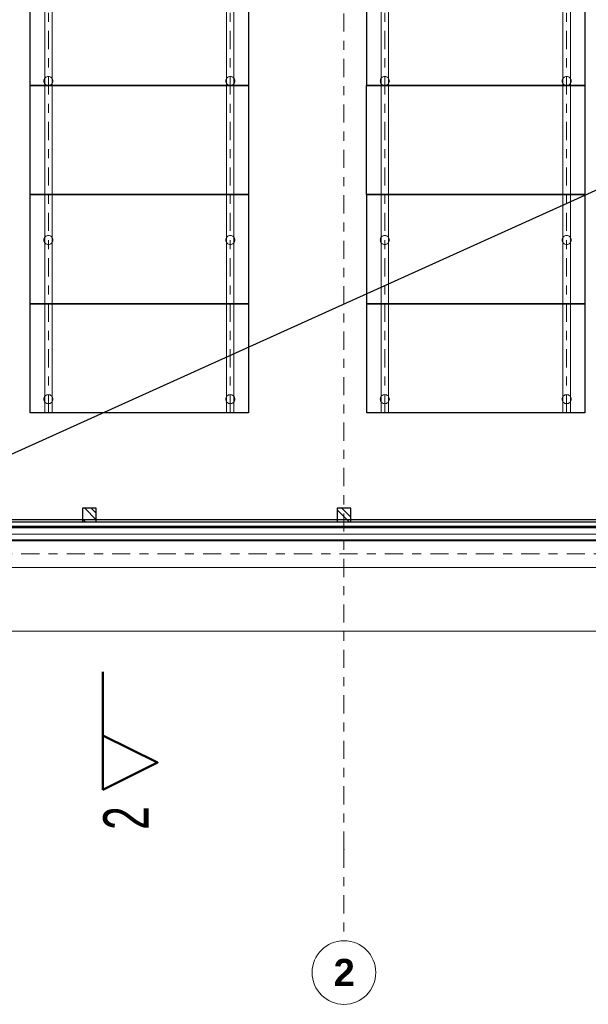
# Model space of a CAD drawing. Header units: metres. Extents: x -3.3 to 34.5, y -5.3 to 16.4.
# Tile 2 of 12: x 2 to 8.3, y -5.3 to 5.5. Entities that reach past the tile are written whole.
import ezdxf

# ---------------------------------------------------------------- set-up
doc = ezdxf.new("R2010")
doc.units = ezdxf.units.M
doc.header["$MEASUREMENT"] = 0
doc.set_wipeout_variables(frame=1)
for name, pattern in [('Achse', [0.4, 0.2, -0.1, 0, -0.1]), ('Raster', [0.4, 0.2, -0.1, 0, -0.1]), ('Untersicht', [0.2, 0.15, -0.05]), ('Wipeout_Contour', [1, 0, -1])]:
    doc.linetypes.add(name, pattern=pattern)
for name, color, linetype in [('10 Fassade', 7, 'Continuous'), ('85 Marker Schnitt.Marker', 7, 'Continuous'), ('Neubau_10 Stütze', 7, 'Continuous'), ('Neubau_20 Decke Aufbau', 7, 'Continuous'), ('Neubau_20 Decke Roh', 7, 'Continuous'), ('Neubau_20 Träger', 7, 'Continuous'), ('Neubau_70 Lüftung', 7, 'Continuous'), ('Neubau_86 Achsraster', 7, 'Continuous'), ('Neubau_93 1_100 Bemaßung', 7, 'Continuous')]:
    doc.layers.add(name, color=color, linetype=linetype)
doc.styles.add('ERSTELLTER_STIL_1', font='GOTHIC.TTF', dxfattribs={"width": 0.7})
doc.styles.add('ERSTELLTER_STIL_2', font='arialbd.ttf')
doc.styles.add('ERSTELLTER_STIL_3', font='arial.ttf')
doc.dimstyles.new('ERSTELLTER_STIL__1', dxfattribs={"dimtxt": 0.25, "dimasz": 0.190285, "dimexe": 0.18, "dimexo": 0.5, "dimgap": 0, "dimtad": 1, "dimzin": 0, "dimdsep": 46, "dimtxsty": 'ERSTELLTER_STIL_1', "dimblk": 'ARROWHEAD_6', "dimblk1": 'ARROWHEAD_6', "dimblk2": 'ARROWHEAD_6', "dimcen": 0.09, "dimclrd": 7, "dimclre": 7, "dimclrt": 7, "dimazin": 0, "dimtfac": 1, "dimtdec": 4, "dimtmove": 0, "dimatfit": 3, "dimfxl": 1, "dimtolj": 1, "dimtzin": 0, "dimarcsym": 0})
doc.dimstyles.new('ERSTELLTER_STIL__2', dxfattribs={"dimtxt": 0.25, "dimasz": 0.190285, "dimexe": 0.18, "dimexo": 0.5, "dimgap": 0, "dimtad": 1, "dimtih": 1, "dimtoh": 1, "dimzin": 0, "dimdsep": 46, "dimtxsty": 'ERSTELLTER_STIL_1', "dimblk": 'ARROWHEAD_6', "dimblk1": 'ARROWHEAD_6', "dimblk2": 'ARROWHEAD_6', "dimcen": 0.09, "dimclrd": 7, "dimclre": 7, "dimclrt": 7, "dimazin": 0, "dimtfac": 1, "dimtdec": 4, "dimtmove": 0, "dimatfit": 3, "dimfxl": 1, "dimtolj": 1, "dimtzin": 0, "dimarcsym": 0})
doc.dimstyles.new('ERSTELLTER_STIL__3', dxfattribs={"dimtxt": 0.25, "dimasz": 0.190285, "dimexe": 0.18, "dimexo": 0.5, "dimgap": 0, "dimtad": 1, "dimtih": 1, "dimtoh": 1, "dimzin": 0, "dimdsep": 46, "dimtxsty": 'ERSTELLTER_STIL_3', "dimblk": 'ARROWHEAD_6', "dimblk1": 'ARROWHEAD_6', "dimblk2": 'ARROWHEAD_6', "dimcen": 0.09, "dimclrd": 7, "dimclre": 7, "dimclrt": 7, "dimazin": 0, "dimtfac": 1, "dimtdec": 4, "dimtmove": 0, "dimatfit": 3, "dimfxl": 1, "dimtolj": 1, "dimtzin": 0, "dimarcsym": 0})
pattern_1 = [(135, (0, 0), (0.106066, 0.106066), []), (135, (-0.03536, -0.03536), (0.106066, 0.106066), [])]

# ---------------------------------------------------------------- blocks, each defined once
blk = doc.blocks.new('ARROWHEAD_6')
at = {"color": 0, "linetype": 'Continuous', "lineweight": 0}
for p, q in [((0, 0), (-1, 0)), ((-0.5, -0.5), (0.5, 0.5))]:
    blk.add_line(p, q, dxfattribs=at)
blk = doc.blocks.new('*D22')
at = {"layer": 'Neubau_93 1_100 Bemaßung', "color": 7, "linetype": 'Continuous', "lineweight": 13, "transparency": 16777216}
for p, q in [((0, -1.39), (0, -0.702)), ((29.8, -1.39), (29.8, -0.702)), ((0.1, -1.102), (-0.1, -1.302)), ((29.7, -1.302), (29.9, -1.102)), ((-0.15, -1.202), (0, -1.202)), ((0, -1.202), (29.8, -1.202)), ((29.8, -1.202), (29.95, -1.202))]:
    blk.add_line(p, q, dxfattribs=at)
at = {"layer": 'Neubau_93 1_100 Bemaßung', "color": 7, "lineweight": 13, "transparency": 16777216, "insert": (14.592, -1.182), "char_height": 0.25, "attachment_point": 7, "style": 'ERSTELLTER_STIL_1'}
blk.add_mtext('\\A1;29,80', dxfattribs=at)
blk = doc.blocks.new('*D23')
at = {"layer": 'Neubau_93 1_100 Bemaßung', "color": 7, "linetype": 'Continuous', "lineweight": 13, "transparency": 16777216}
for p, q in [((0, 14.067), (0, 14.755)), ((5.6, 14.067), (5.6, 14.755)), ((0.1, 14.667), (-0.1, 14.467)), ((5.7, 14.667), (5.5, 14.467)), ((-0.15, 14.567), (0, 14.567))]:
    blk.add_line(p, q, dxfattribs=at)
at = {"color": 254, "linetype": 'Wipeout_Contour', "lineweight": 0, "ltscale": 60.061066, "transparency": 16777216}
blk.add_wipeout([(2.416, 14.567), (3.184, 14.567), (3.184, 14.917), (2.416, 14.917)], dxfattribs=at).dxf.layer = 'Neubau_93 1_100 Bemaßung'
at = {"layer": 'Neubau_93 1_100 Bemaßung', "color": 7, "linetype": 'Continuous', "lineweight": 13, "transparency": 16777216}
blk.add_line((0, 14.567), (5.6, 14.567), dxfattribs=at)
at = {"layer": 'Neubau_93 1_100 Bemaßung', "color": 7, "lineweight": 13, "transparency": 16777216, "insert": (2.466, 14.617), "char_height": 0.25, "attachment_point": 7, "style": 'ERSTELLTER_STIL_3'}
blk.add_mtext('\\A1;5,60', dxfattribs=at)
blk = doc.blocks.new('*D24')
at = {"layer": 'Neubau_93 1_100 Bemaßung', "color": 7, "linetype": 'Continuous', "lineweight": 13, "transparency": 16777216}
for p, q in [((5.6, 14.067), (5.6, 14.755)), ((11.2, 14.067), (11.2, 14.755)), ((5.7, 14.667), (5.5, 14.467)), ((11.3, 14.667), (11.1, 14.467))]:
    blk.add_line(p, q, dxfattribs=at)
at = {"color": 254, "linetype": 'Wipeout_Contour', "lineweight": 0, "ltscale": 67.884067, "transparency": 16777216}
blk.add_wipeout([(8.016, 14.567), (8.784, 14.567), (8.784, 14.917), (8.016, 14.917)], dxfattribs=at).dxf.layer = 'Neubau_93 1_100 Bemaßung'
at = {"layer": 'Neubau_93 1_100 Bemaßung', "color": 7, "linetype": 'Continuous', "lineweight": 13, "transparency": 16777216}
blk.add_line((5.6, 14.567), (11.2, 14.567), dxfattribs=at)
at = {"layer": 'Neubau_93 1_100 Bemaßung', "color": 7, "lineweight": 13, "transparency": 16777216, "insert": (8.066, 14.617), "char_height": 0.25, "attachment_point": 7, "style": 'ERSTELLTER_STIL_3'}
blk.add_mtext('\\A1;5,60', dxfattribs=at)
blk = doc.blocks.new('*D27')
at = {"layer": 'Neubau_93 1_100 Bemaßung', "color": 7, "linetype": 'Continuous', "lineweight": 13, "transparency": 16777216}
for p, q in [((1.2, 12.139), (1.2, 12.826)), ((2.349, 12.139), (2.349, 12.826)), ((1.3, 12.739), (1.1, 12.538)), ((2.449, 12.739), (2.249, 12.538)), ((1.05, 12.639), (1.2, 12.639)), ((1.2, 12.639), (2.349, 12.639)), ((2.349, 12.639), (4.349, 12.639))]:
    blk.add_line(p, q, dxfattribs=at)
at = {"layer": 'Neubau_93 1_100 Bemaßung', "color": 7, "lineweight": 13, "transparency": 16777216, "insert": (1.535, 12.659), "char_height": 0.25, "attachment_point": 7, "style": 'ERSTELLTER_STIL_1'}
blk.add_mtext('\\A1;1,15', dxfattribs=at)
blk = doc.blocks.new('*D28')
at = {"layer": 'Neubau_93 1_100 Bemaßung', "color": 7, "linetype": 'Continuous', "lineweight": 13, "transparency": 16777216}
for p, q in [((4.349, 12.139), (4.349, 12.826)), ((2.449, 12.739), (2.249, 12.538)), ((4.449, 12.739), (4.249, 12.538)), ((2.349, 12.639), (4.349, 12.639)), ((4.349, 12.639), (6.049, 12.639))]:
    blk.add_line(p, q, dxfattribs=at)
at = {"layer": 'Neubau_93 1_100 Bemaßung', "color": 7, "lineweight": 13, "transparency": 16777216, "insert": (3.11, 12.659), "char_height": 0.25, "attachment_point": 7, "style": 'ERSTELLTER_STIL_1'}
blk.add_mtext('\\A1;2,00', dxfattribs=at)
blk = doc.blocks.new('*D29')
at = {"layer": 'Neubau_93 1_100 Bemaßung', "color": 7, "linetype": 'Continuous', "lineweight": 13, "transparency": 16777216}
for p, q in [((4.449, 12.739), (4.249, 12.538)), ((6.149, 12.739), (5.949, 12.538)), ((4.349, 12.639), (6.049, 12.639))]:
    blk.add_line(p, q, dxfattribs=at)
at = {"layer": 'Neubau_93 1_100 Bemaßung', "color": 7, "lineweight": 13, "transparency": 16777216, "insert": (4.96, 12.659), "char_height": 0.25, "attachment_point": 7, "style": 'ERSTELLTER_STIL_1'}
blk.add_mtext('\\A1;1,70', dxfattribs=at)
blk = doc.blocks.new('*D30')
at = {"layer": 'Neubau_93 1_100 Bemaßung', "color": 7, "linetype": 'Continuous', "lineweight": 13, "transparency": 16777216}
for p, q in [((6.049, 12.139), (6.049, 12.826)), ((8.049, 12.139), (8.049, 12.826)), ((6.149, 12.739), (5.949, 12.538)), ((8.149, 12.739), (7.949, 12.538)), ((4.349, 12.639), (6.049, 12.639)), ((6.049, 12.639), (8.049, 12.639))]:
    blk.add_line(p, q, dxfattribs=at)
at = {"layer": 'Neubau_93 1_100 Bemaßung', "color": 7, "lineweight": 13, "transparency": 16777216, "insert": (6.81, 12.659), "char_height": 0.25, "attachment_point": 7, "style": 'ERSTELLTER_STIL_1'}
blk.add_mtext('\\A1;2,00', dxfattribs=at)
blk = doc.blocks.new('*D31')
at = {"layer": 'Neubau_93 1_100 Bemaßung', "color": 7, "linetype": 'Continuous', "lineweight": 13, "transparency": 16777216}
for p, q in [((8.049, 12.139), (8.049, 12.826)), ((9.749, 12.139), (9.749, 12.826)), ((8.149, 12.739), (7.949, 12.538)), ((9.849, 12.739), (9.649, 12.538)), ((8.049, 12.639), (9.749, 12.639))]:
    blk.add_line(p, q, dxfattribs=at)
at = {"layer": 'Neubau_93 1_100 Bemaßung', "color": 7, "lineweight": 13, "transparency": 16777216, "insert": (8.66, 12.659), "char_height": 0.25, "attachment_point": 7, "style": 'ERSTELLTER_STIL_1'}
blk.add_mtext('\\A1;1,70', dxfattribs=at)

msp = doc.modelspace()

# ---------------------------------------------------------------- hatches: boundary and pattern name
at = {"layer": '10 Fassade', "linetype": 'Continuous', "lineweight": 0, "true_color": 0x000000}
msp.add_hatch(color=18, dxfattribs=at).paths.add_polyline_path([(0.041, -0.062), (29.812, -0.062), (29.812, 13.262), (0.041, 13.262), (0.041, 13.25), (29.8, 13.25), (29.8, -0.05), (0.041, -0.05)])
at = {"layer": 'Neubau_10 Stütze', "linetype": 'Continuous', "lineweight": 0, "true_color": 0x000000}
h = msp.add_hatch(dxfattribs=at)
h.set_pattern_fill('METALL_STAHL', color=18, style=0, pattern_type=2)
h.set_pattern_definition(pattern_1)
h.paths.add_polyline_path([(2.725, 0), (2.875, 0), (2.875, 0.15), (2.725, 0.15)])
h = msp.add_hatch(dxfattribs=at)
h.set_pattern_fill('METALL_STAHL', color=18, style=0, pattern_type=2)
h.set_pattern_definition(pattern_1)
h.paths.add_polyline_path([(5.525, 0), (5.675, 0), (5.675, 0.15), (5.525, 0.15)])

# ---------------------------------------------------------------- linework, layer by layer
at = {"layer": '10 Fassade', "color": 7, "linetype": 'Continuous', "lineweight": 35}
for p, q in [((29.8, -0.05), (0.041, -0.05)), ((29.812, -0.062), (0.041, -0.062))]:
    msp.add_line(p, q, dxfattribs=at)
at = {"layer": '10 Fassade', "color": 7, "linetype": 'Untersicht', "lineweight": 18, "flags": 128}
for points in [[(29.8, -0.05), (0.041, -0.05)], [(29.8, -0.05), (0.041, -0.05)], [(29.8, -0.05), (0.041, -0.05)], [(29.8, -0.05), (0.041, -0.05)], [(29.8, -0.05), (0.041, -0.05)], [(29.8, -0.05), (0.041, -0.05)], [(29.8, -0.05), (0.041, -0.05)], [(29.8, -0.05), (0.041, -0.05)], [(29.8, -0.05), (0.041, -0.05)], [(29.8, -0.05), (0.041, -0.05)], [(29.8, -0.05), (0.041, -0.05)], [(29.809, -0.059), (0.041, -0.059)], [(29.809, -0.059), (0.041, -0.059)], [(29.809, -0.059), (0.041, -0.059)], [(29.809, -0.059), (0.041, -0.059)], [(29.809, -0.059), (0.041, -0.059)], [(29.809, -0.059), (0.041, -0.059)], [(29.809, -0.059), (0.041, -0.059)], [(29.809, -0.059), (0.041, -0.059)], [(29.809, -0.059), (0.041, -0.059)], [(29.809, -0.059), (0.041, -0.059)], [(0.041, -0.062), (29.812, -0.062)], [(29.884, -0.134), (0.041, -0.134)], [(29.884, -0.134), (0.041, -0.134)], [(29.884, -0.134), (0.041, -0.134)], [(29.884, -0.134), (0.041, -0.134)], [(29.884, -0.134), (0.041, -0.134)], [(29.884, -0.134), (0.041, -0.134)], [(29.884, -0.134), (0.041, -0.134)], [(29.884, -0.134), (0.041, -0.134)], [(29.884, -0.134), (0.041, -0.134)], [(29.884, -0.134), (0.041, -0.134)]]:
    msp.add_lwpolyline(points, dxfattribs=at)
at = {"layer": '10 Fassade', "color": 7, "linetype": 'Continuous', "lineweight": 18, "flags": 128}
for points in [[(29.8, -0.05), (0.041, -0.05)], [(29.8, -0.05), (0.041, -0.05)], [(29.8, -0.05), (0.041, -0.05)], [(29.809, -0.059), (0.041, -0.059)], [(29.809, -0.059), (0.041, -0.059)], [(29.809, -0.059), (0.041, -0.059)], [(29.884, -0.134), (0.041, -0.134)], [(29.884, -0.134), (0.041, -0.134)], [(29.884, -0.134), (0.041, -0.134)], [(29.884, -0.134), (0.041, -0.134)]]:
    msp.add_lwpolyline(points, dxfattribs=at)
at = {"layer": 'Neubau_10 Stütze', "color": 7, "linetype": 'Continuous', "lineweight": 18, "flags": 128}
for points in [[(2.299, 4.85, 0.414214), (2.349, 4.8, 0.414214), (2.399, 4.85, 0.414214), (2.349, 4.9, 0.414214)], [(4.299, 4.85, 0.414214), (4.349, 4.8, 0.414214), (4.399, 4.85, 0.414214), (4.349, 4.9, 0.414214)], [(5.999, 4.85, 0.414214), (6.049, 4.8, 0.414214), (6.099, 4.85, 0.414214), (6.049, 4.9, 0.414214)], [(7.999, 4.85, 0.414214), (8.049, 4.8, 0.414214), (8.099, 4.85, 0.414214), (8.049, 4.9, 0.414214)], [(5.999, 3.1, 0.414214), (6.049, 3.05, 0.414214), (6.099, 3.1, 0.414214), (6.049, 3.15, 0.414214)], [(5.999, 1.35, 0.414214), (6.049, 1.3, 0.414214), (6.099, 1.35, 0.414214), (6.049, 1.4, 0.414214)]]:
    msp.add_lwpolyline(points, format="xyb", close=True, dxfattribs=at)
at = {"layer": 'Neubau_10 Stütze', "color": 7, "linetype": 'Continuous', "lineweight": 25, "flags": 128}
for points in [[(2.725, 0), (2.875, 0), (2.875, 0.15), (2.725, 0.15)], [(5.525, 0), (5.675, 0), (5.675, 0.15), (5.525, 0.15)]]:
    msp.add_lwpolyline(points, close=True, dxfattribs=at)
at = {"layer": 'Neubau_20 Decke Aufbau', "color": 7, "linetype": 'Continuous', "lineweight": 25, "flags": 128}
for points in [[(29.95, 13.4), (-0.15, -0.2)], [(-0.15, -0.2), (29.95, -0.2)]]:
    msp.add_lwpolyline(points, dxfattribs=at)
at = {"layer": 'Neubau_20 Decke Roh', "color": 7, "linetype": 'Continuous', "lineweight": 25, "flags": 128}
msp.add_lwpolyline([(29.95, 4.6), (29.95, -0.2), (-0.15, -0.2)], dxfattribs=at)
at = {"layer": 'Neubau_20 Träger', "color": 7, "linetype": 'Continuous', "lineweight": 18}
for p, q in [((6.008, 1.2), (6.008, 12)), ((6.09, 1.2), (6.09, 12)), ((2.39, 1.2), (2.308, 1.2)), ((4.39, 1.2), (4.308, 1.2)), ((6.09, 1.2), (6.008, 1.2)), ((8.09, 1.2), (8.008, 1.2)), ((-0.45, -0.2), (30.25, -0.2)), ((-0.15, -0.2), (29.95, -0.2)), ((-0.15, -0.21), (29.95, -0.21)), ((-0.45, -0.5), (30.25, -0.5))]:
    msp.add_line(p, q, dxfattribs=at)
at = {"layer": 'Neubau_20 Träger', "color": 7, "linetype": 'Achse', "lineweight": 13}
for p, q in [((6.049, 1.2), (6.049, 12)), ((-0.15, -0.205), (29.95, -0.205)), ((-0.45, -0.35), (30.25, -0.35))]:
    msp.add_line(p, q, dxfattribs=at)
at = {"layer": 'Neubau_70 Lüftung', "color": 7, "linetype": 'Continuous', "lineweight": 25, "flags": 128}
for points in [[(2.15, 4.8), (2.15, 6)], [(4.55, 6), (4.55, 4.8)], [(5.85, 4.8), (5.85, 6)], [(8.25, 6), (8.25, 4.8)], [(2.149, 3.6), (2.149, 4.8)], [(2.149, 4.8), (4.549, 4.8)], [(4.55, 4.8), (2.15, 4.8)], [(4.549, 4.8), (4.549, 3.6)], [(5.849, 3.6), (5.849, 4.8)], [(5.849, 4.8), (8.249, 4.8)], [(8.25, 4.8), (5.85, 4.8)], [(8.249, 4.8), (8.249, 3.6)], [(4.549, 3.6), (2.149, 3.6)], [(2.15, 2.4), (2.15, 3.6)], [(2.15, 3.6), (4.55, 3.6)], [(4.55, 3.6), (4.55, 2.4)], [(8.249, 3.6), (5.849, 3.6)], [(5.85, 2.4), (5.85, 3.6)], [(5.85, 3.6), (8.25, 3.6)], [(8.25, 3.6), (8.25, 2.4)], [(4.55, 2.4), (2.15, 2.4)], [(2.15, 1.2), (2.15, 2.4)], [(2.15, 2.4), (4.55, 2.4)], [(4.55, 2.4), (4.55, 1.2)], [(8.25, 2.4), (5.85, 2.4)], [(5.85, 1.2), (5.85, 2.4)], [(5.85, 2.4), (8.25, 2.4)], [(8.25, 2.4), (8.25, 1.2)], [(4.55, 1.2), (2.15, 1.2)], [(8.25, 1.2), (5.85, 1.2)]]:
    msp.add_lwpolyline(points, dxfattribs=at)
at = {"layer": 'Neubau_86 Achsraster', "color": 7, "linetype": 'Raster', "lineweight": 13}
for p, q in [((5.6, 14.593), (5.6, -3.607)), ((-1.274, 0), (33.526, 0)), ((5.6, -3.607), (5.6, -4.607))]:
    msp.add_line(p, q, dxfattribs=at)
at = {"layer": 'Neubau_86 Achsraster', "color": 7, "linetype": 'Continuous', "lineweight": 13, "flags": 128}
msp.add_lwpolyline([(5.6, -5.307, 1), (5.6, -4.607, 1)], format="xyb", close=True, dxfattribs=at)
at = {"layer": 'Neubau_86 Achsraster', "color": 7, "linetype": 'Raster', "lineweight": 13}
msp.add_point((5.6, -3.607), dxfattribs=at)
msp.add_point((5.6, -3.607), dxfattribs=at)

# ---------------------------------------------------------------- texts
at = {"layer": 'Neubau_86 Achsraster', "color": 7, "lineweight": 13, "insert": (5.486, -4.807), "char_height": 0.3, "attachment_point": 1, "style": 'ERSTELLTER_STIL_2'}
msp.add_mtext('\\A1;\\pt0;2', dxfattribs=at)

# ---------------------------------------------------------------- dimensions: what is measured, and where the dimension line sits
at = {"layer": 'Neubau_93 1_100 Bemaßung', "color": 7, "linetype": 'Continuous', "lineweight": 13}
dim = msp.add_linear_dim(base=(29.8, -1.202), p1=(0, 1.21), p2=(29.8, -1.202), dimstyle='ERSTELLTER_STIL__2', dxfattribs=at)
dim.commit()
dim.dimension.update_dxf_attribs({"geometry": '*D22', "text_midpoint": (15.011, -1.027), "dimtype": 160})
for base, p1, p2, location in [((21.977624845, 0.025), (23.925, 0.025), (0.15, 0.025), (21.802624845, 0.109064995)), ((26.1639941, 0), (25.95, 0), (-0.15, 0), (25.9889941, 0.084064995)), ((26.1639941, 0), (-0.15, 0), (0.15, 0), (25.9889941, 0.084064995))]:
    msp.add_linear_dim(base=base, p1=p1, p2=p2, angle=90, location=location, text_rotation=90, dimstyle='ERSTELLTER_STIL__1', dxfattribs=at).render()

# ---------------------------------------------------------------- next in the draw order: wipeouts: each hides what was drawn before it
at = {"color": 254, "linetype": 'Wipeout_Contour', "lineweight": 0, "ltscale": 78.084215}
msp.add_wipeout([(2.299, 3.1), (2.299, 3.1), (2.306, 3.075), (2.324, 3.057), (2.349, 3.05), (2.349, 3.05), (2.349, 3.05), (2.374, 3.057), (2.393, 3.075), (2.399, 3.1), (2.399, 3.1), (2.399, 3.1), (2.393, 3.125), (2.374, 3.143), (2.349, 3.15), (2.349, 3.15), (2.349, 3.15), (2.324, 3.143), (2.306, 3.125)], dxfattribs=at).dxf.layer = 'Neubau_10 Stütze'
at = {"color": 254, "linetype": 'Wipeout_Contour', "lineweight": 0, "ltscale": 107.058327}
msp.add_wipeout([(4.299, 3.1), (4.299, 3.1), (4.306, 3.075), (4.324, 3.057), (4.349, 3.05), (4.349, 3.05), (4.349, 3.05), (4.374, 3.057), (4.393, 3.075), (4.399, 3.1), (4.399, 3.1), (4.399, 3.1), (4.393, 3.125), (4.374, 3.143), (4.349, 3.15), (4.349, 3.15), (4.349, 3.15), (4.324, 3.143), (4.306, 3.125)], dxfattribs=at).dxf.layer = 'Neubau_10 Stütze'
at = {"color": 254, "linetype": 'Wipeout_Contour', "lineweight": 0, "ltscale": 172.67327}
msp.add_wipeout([(7.999, 3.1), (7.999, 3.1), (8.006, 3.075), (8.024, 3.057), (8.049, 3.05), (8.049, 3.05), (8.049, 3.05), (8.074, 3.057), (8.093, 3.075), (8.099, 3.1), (8.099, 3.1), (8.099, 3.1), (8.093, 3.125), (8.074, 3.143), (8.049, 3.15), (8.049, 3.15), (8.049, 3.15), (8.024, 3.143), (8.006, 3.125)], dxfattribs=at).dxf.layer = 'Neubau_10 Stütze'
at = {"color": 254, "linetype": 'Wipeout_Contour', "lineweight": 0, "ltscale": 54.678424}
msp.add_wipeout([(2.299, 1.35), (2.299, 1.35), (2.306, 1.325), (2.324, 1.307), (2.349, 1.3), (2.349, 1.3), (2.349, 1.3), (2.374, 1.307), (2.393, 1.325), (2.399, 1.35), (2.399, 1.35), (2.399, 1.35), (2.393, 1.375), (2.374, 1.393), (2.349, 1.4), (2.349, 1.4), (2.349, 1.4), (2.324, 1.393), (2.306, 1.375)], dxfattribs=at).dxf.layer = 'Neubau_10 Stütze'
at = {"color": 254, "linetype": 'Wipeout_Contour', "lineweight": 0, "ltscale": 91.390088}
msp.add_wipeout([(4.299, 1.35), (4.299, 1.35), (4.306, 1.325), (4.324, 1.307), (4.349, 1.3), (4.349, 1.3), (4.349, 1.3), (4.374, 1.307), (4.393, 1.325), (4.399, 1.35), (4.399, 1.35), (4.399, 1.35), (4.393, 1.375), (4.374, 1.393), (4.349, 1.4), (4.349, 1.4), (4.349, 1.4), (4.324, 1.393), (4.306, 1.375)], dxfattribs=at).dxf.layer = 'Neubau_10 Stütze'
at = {"color": 254, "linetype": 'Wipeout_Contour', "lineweight": 0, "ltscale": 163.413425}
msp.add_wipeout([(7.999, 1.35), (7.999, 1.35), (8.006, 1.325), (8.024, 1.307), (8.049, 1.3), (8.049, 1.3), (8.049, 1.3), (8.074, 1.307), (8.093, 1.325), (8.099, 1.35), (8.099, 1.35), (8.099, 1.35), (8.093, 1.375), (8.074, 1.393), (8.049, 1.4), (8.049, 1.4), (8.049, 1.4), (8.024, 1.393), (8.006, 1.375)], dxfattribs=at).dxf.layer = 'Neubau_10 Stütze'

# ---------------------------------------------------------------- next in the draw order: linework, layer by layer
at = {"layer": 'Neubau_10 Stütze', "color": 7, "linetype": 'Continuous', "lineweight": 18, "flags": 128}
for points in [[(2.299, 3.1, 0.414214), (2.349, 3.05, 0.414214), (2.399, 3.1, 0.414214), (2.349, 3.15, 0.414214)], [(4.299, 3.1, 0.414214), (4.349, 3.05, 0.414214), (4.399, 3.1, 0.414214), (4.349, 3.15, 0.414214)], [(7.999, 3.1, 0.414214), (8.049, 3.05, 0.414214), (8.099, 3.1, 0.414214), (8.049, 3.15, 0.414214)], [(2.299, 1.35, 0.414214), (2.349, 1.3, 0.414214), (2.399, 1.35, 0.414214), (2.349, 1.4, 0.414214)], [(4.299, 1.35, 0.414214), (4.349, 1.3, 0.414214), (4.399, 1.35, 0.414214), (4.349, 1.4, 0.414214)], [(7.999, 1.35, 0.414214), (8.049, 1.3, 0.414214), (8.099, 1.35, 0.414214), (8.049, 1.4, 0.414214)]]:
    msp.add_lwpolyline(points, format="xyb", close=True, dxfattribs=at)
at = {"layer": 'Neubau_20 Träger', "color": 7, "linetype": 'Continuous', "lineweight": 18}
for p, q in [((2.308, 1.2), (2.308, 12)), ((2.39, 1.2), (2.39, 12)), ((4.308, 1.2), (4.308, 12)), ((4.39, 1.2), (4.39, 12)), ((8.008, 1.2), (8.008, 12)), ((8.09, 1.2), (8.09, 12))]:
    msp.add_line(p, q, dxfattribs=at)
at = {"layer": 'Neubau_20 Träger', "color": 7, "linetype": 'Achse', "lineweight": 13}
for p, q in [((2.349, 1.2), (2.349, 12)), ((4.349, 1.2), (4.349, 12)), ((8.049, 1.2), (8.049, 12))]:
    msp.add_line(p, q, dxfattribs=at)

# ---------------------------------------------------------------- next in the draw order: dimensions: what is measured, and where the dimension line sits
at = {"layer": 'Neubau_93 1_100 Bemaßung', "color": 7, "linetype": 'Continuous', "lineweight": 13}
dim = msp.add_linear_dim(base=(5.6, 14.567), p1=(0, -3.607), p2=(5.6, -3.607), dimstyle='ERSTELLTER_STIL__3', dxfattribs=at)
dim.commit()
dim.dimension.update_dxf_attribs({"geometry": '*D23', "text_midpoint": (2.79, 14.742), "dimtype": 160})

# ---------------------------------------------------------------- next in the draw order: linework, layer by layer
at = {"layer": '85 Marker Schnitt.Marker', "color": 7, "linetype": 'Continuous', "lineweight": 50}
msp.add_line((2.949, -2.348), (2.949, -1.648), dxfattribs=at)

# ---------------------------------------------------------------- next in the draw order: texts
at = {"layer": '85 Marker Schnitt.Marker', "color": 7, "lineweight": 50, "insert": (3.452, -3.128), "char_height": 0.5, "attachment_point": 9, "rotation": 90, "style": 'ERSTELLTER_STIL_1'}
msp.add_mtext('\\A1;\\pt0;2', dxfattribs=at)

# ---------------------------------------------------------------- next in the draw order: dimensions: what is measured, and where the dimension line sits
at = {"layer": 'Neubau_93 1_100 Bemaßung', "color": 7, "linetype": 'Continuous', "lineweight": 13}
for base, p1, p2, dimstyle, picture, middle in [((11.2, 14.567), (5.6, -3.607), (11.2, -3.607), 'ERSTELLTER_STIL__3', '*D24', (8.39, 14.742)), ((2.349, 12.639), (1.2, -0.292), (2.349, -1.342), 'ERSTELLTER_STIL__2', '*D27', (1.859, 12.814))]:
    dim = msp.add_linear_dim(base=base, p1=p1, p2=p2, dimstyle=dimstyle, dxfattribs=at)
    dim.commit()
    dim.dimension.update_dxf_attribs({"geometry": picture, "text_midpoint": middle, "dimtype": 160})

# ---------------------------------------------------------------- next in the draw order: dimensions: what is measured, and where the dimension line sits
for base, p1, p2, picture, middle in [((4.349, 12.639), (2.349, -1.342), (4.349, -1.342), '*D28', (3.433, 12.814)), ((6.049, 12.639), (4.349, -1.342), (6.049, -1.342), '*D29', (5.283, 12.814)), ((8.049, 12.639), (6.049, -1.342), (8.049, -1.342), '*D30', (7.133, 12.814)), ((9.749, 12.639), (8.049, -1.342), (9.749, -1.342), '*D31', (8.983, 12.814))]:
    dim = msp.add_linear_dim(base=base, p1=p1, p2=p2, dimstyle='ERSTELLTER_STIL__2', dxfattribs=at)
    dim.commit()
    dim.dimension.update_dxf_attribs({"geometry": picture, "text_midpoint": middle, "dimtype": 160})
for base, p1, p2, location in [((30.349164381, -0.2), (30.25, -0.2), (-0.44986828, -0.2), (30.174164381, -0.115935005)), ((31.025636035, -0.2), (30.25, -0.2), (-0.44986828, -0.2), (30.850636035, -0.115935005)), ((30.25, -0.2), (30.25, -0.2), (-0.44986828, -0.2), (30.075, -0.115935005)), ((30.349164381, -0.205), (29.95, -0.205), (-0.15, -0.205), (30.174164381, -0.120935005)), ((31.025636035, -0.205), (29.95, -0.205), (-0.15, -0.205), (30.850636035, -0.120935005)), ((30.25, -0.205), (29.95, -0.205), (-0.15, -0.205), (30.075, -0.120935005))]:
    msp.add_linear_dim(base=base, p1=p1, p2=p2, angle=90, location=location, text_rotation=90, dimstyle='ERSTELLTER_STIL__1', dxfattribs=at).render()

# ---------------------------------------------------------------- next in the draw order: wipeouts: each hides what was drawn before it
at = {"color": 254, "linetype": 'Wipeout_Contour', "lineweight": 0, "ltscale": 12.888822}
msp.add_wipeout([(2.949, -2.948), (3.549, -2.648), (2.949, -2.348)], dxfattribs=at).dxf.layer = '85 Marker Schnitt.Marker'

# ---------------------------------------------------------------- next in the draw order: linework, layer by layer
at = {"layer": '85 Marker Schnitt.Marker', "color": 7, "linetype": 'Continuous', "lineweight": 50, "flags": 128}
msp.add_lwpolyline([(2.949, -2.948), (2.949, -2.348), (3.549, -2.648)], close=True, dxfattribs=at)

doc.saveas('drawing.dxf')
